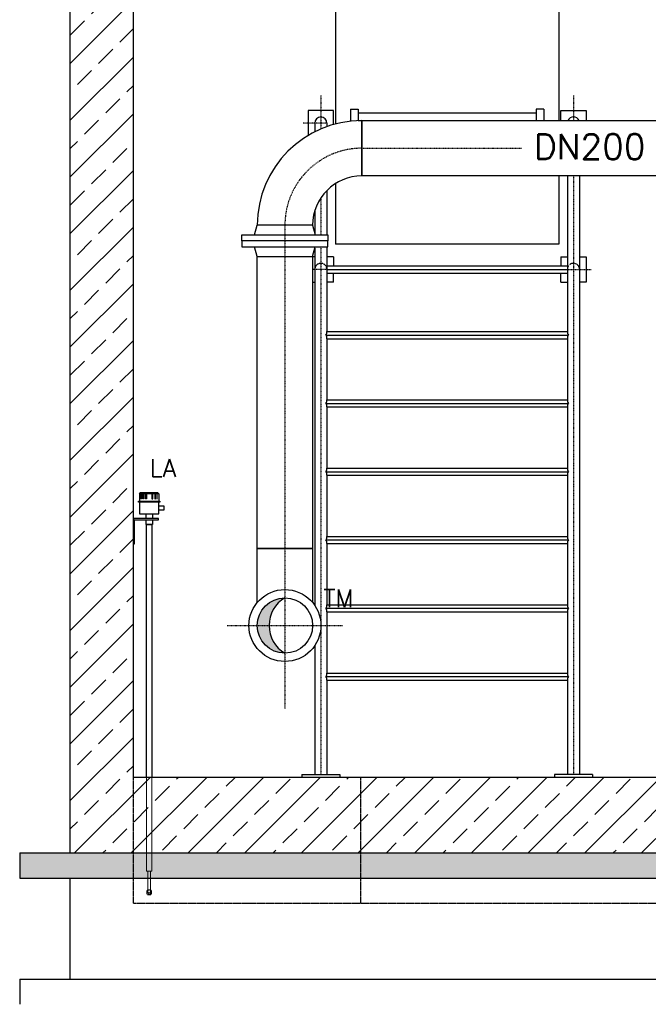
# Model space of a CAD drawing. Header units: millimetres. Extents: x -197187 to 231260338, y -45270 to 70505.
# Tile 56 of 85: x 71631 to 74120, y -41298 to -37399. Entities that reach past the tile are written whole.
import ezdxf
from ezdxf.enums import TextEntityAlignment as Align

# ---------------------------------------------------------------- set-up
doc = ezdxf.new("R2010")
doc.units = ezdxf.units.MM
doc.header["$LTSCALE"] = 0.5
doc.linetypes.add('DASHDOT', pattern=[1, 0.5, -0.25, 0, -0.25])
doc.linetypes.add('HIDDEN', pattern=[0.375, 0.25, -0.125])
for name, color, linetype in [('21', 7, 'Continuous'), ('41', 7, 'Continuous'), ('45', 7, 'Continuous'), ('P-MU150AUSL', 7, 'Continuous'), ('P-MU150EINL', 7, 'Continuous'), ('P-MU200AUSL', 7, 'Continuous')]:
    doc.layers.add(name, color=color, linetype=linetype)
doc.styles.add('ROMANS', font='ROMANS', dxfattribs={"height": 0.2})

msp = doc.modelspace()

# ---------------------------------------------------------------- hatches: boundary and pattern name
at = {"lineweight": 5}
h = msp.add_hatch(dxfattribs=at)
h.set_pattern_fill('ANSI33', color=256, scale=25)
h.set_pattern_definition([(45, (76826.18, -38189.1), (-112.253, 112.253), []), (45, (76938.43, -38189.1), (-112.253, 112.253), [79.375, -39.6875])])
h.paths.add_polyline_path([(71680.859, -35881.362), (71680.859, -35680.624), (81971.503, -35680.624), (81971.503, -35881.362), (77030.791, -35881.362), (77030.791, -36381.362), (76630.791, -36381.362), (76630.791, -35881.362)])
h.paths.add_polyline_path([(71830.791, -35901.362), (71850.791, -35881.362), (72060.791, -35881.362), (72080.791, -35901.362), (72080.791, -40397.563), (81580.791, -40397.563), (81580.791, -35901.362), (81600.791, -35881.362), (81810.791, -35881.362), (81830.791, -35901.362), (81830.791, -40697.563), (71830.791, -40697.563)])
h = msp.add_hatch(dxfattribs=at)
h.set_pattern_fill('ANSI36', color=256, scale=10)
h.set_pattern_definition([(45, (76830.79, -40747.563), (16.83798, 61.73926), [79.375, -15.875, 0, -15.875])])
h.paths.add_polyline_path([(71630.791, -40797.563), (82030.791, -40797.563), (82030.791, -40697.563), (71630.791, -40697.563)])
at = {"layer": '45', "linetype": 'Continuous', "ltscale": 10}
h = msp.add_hatch(color=256, dxfattribs=at)
h.dxf.hatch_style = 1
h.paths.add_polyline_path([(72618.044, -39797.563), (72571.241, -39797.563, 0.41421356), (72680.791, -39907.113, -0.26610766)])
h.paths.add_polyline_path([(72680.791, -39688.013, 0.41421356), (72571.241, -39797.563), (72618.044, -39797.563, -0.26610766)])

# ---------------------------------------------------------------- linework, layer by layer
for p, q in [((72105.242, -39275.67), (72108.242, -39272.67)), ((72105.242, -39275.67), (72105.242, -39304.602)), ((72181.242, -39275.67), (72105.242, -39275.67)), ((72178.242, -39272.67), (72108.242, -39272.67)), ((72110.873, -39275.67), (72112.605, -39272.67)), ((72112.768, -39275.67), (72114.5, -39272.67)), ((72117.995, -39275.67), (72118.798, -39272.67)), ((72121.169, -39275.67), (72121.973, -39272.67)), ((72138.242, -39272.67), (72138.242, -39275.67)), ((72148.242, -39272.67), (72148.242, -39275.67)), ((72165.316, -39275.67), (72164.512, -39272.67)), ((72168.49, -39275.67), (72167.687, -39272.67)), ((72173.717, -39275.67), (72171.985, -39272.67)), ((72175.612, -39275.67), (72173.88, -39272.67)), ((72181.242, -39275.67), (72178.242, -39272.67)), ((72181.242, -39275.67), (72181.242, -39304.602)), ((72129.792, -39355.044), (72129.792, -39373.544)), ((72129.792, -39378.544), (72129.792, -39397.463)), ((72156.692, -39355.044), (72156.692, -39373.544)), ((72156.692, -39378.544), (72156.692, -39397.463)), ((72156.692, -39397.463), (72129.792, -39397.463))]:
    msp.add_line(p, q)
at = {"linetype": 'HIDDEN', "lineweight": 9, "ltscale": 5}
for p, q in [((72132.492, -40770.942), (72132.492, -40397.563)), ((72153.992, -40770.942), (72153.992, -40397.563)), ((72132.492, -40770.942), (72153.992, -40770.942)), ((72134.492, -40859.581), (72134.492, -40848.988)), ((72138.242, -40843.581), (72135.664, -40846.159)), ((72138.242, -40850.581), (72138.242, -40858.285)), ((72138.242, -40858.285), (72143.242, -40863.581)), ((72148.242, -40858.285), (72143.242, -40863.581)), ((72148.242, -40843.581), (72150.821, -40846.159)), ((72148.242, -40850.581), (72148.242, -40858.285)), ((72151.992, -40859.581), (72151.992, -40848.988)), ((72147.992, -40863.581), (72138.492, -40863.581))]:
    msp.add_line(p, q, dxfattribs=at)
for points in [[(72110.873, -39275.67), (72112.768, -39275.67), (72112.768, -39296.348), (72110.873, -39296.348)], [(72117.995, -39275.67), (72121.169, -39275.67), (72121.169, -39296.348), (72117.995, -39296.348)], [(72128.291, -39272.67), (72132.612, -39272.67), (72132.612, -39296.348), (72128.291, -39296.348)], [(72158.194, -39272.67), (72153.873, -39272.67), (72153.873, -39296.348), (72158.194, -39296.348)], [(72168.49, -39275.67), (72165.316, -39275.67), (72165.316, -39296.348), (72168.49, -39296.348)], [(72175.612, -39275.67), (72173.717, -39275.67), (72173.717, -39296.348), (72175.612, -39296.348)], [(72185.742, -39309.394), (72100.742, -39309.394), (72100.742, -39304.602), (72185.742, -39304.602)], [(72181.242, -39309.394), (72105.242, -39309.394), (72105.242, -39355.044), (72181.242, -39355.044)], [(72181.242, -39324.021), (72200.817, -39324.021), (72200.817, -39340.417), (72181.242, -39340.417)]]:
    msp.add_lwpolyline(points, close=True)
for points in [[(72085.791, -39373.544), (72080.791, -39373.544), (72080.791, -39473.544), (72085.791, -39473.544), (72085.791, -39378.544), (72180.791, -39378.544), (72180.791, -39373.544), (72080.791, -39373.544), (72080.791, -39378.544)], [(72132.492, -40397.563), (72132.492, -39397.463), (72153.992, -39397.463), (72153.992, -40397.563)]]:
    msp.add_lwpolyline(points)
for points in [[(72138.242, -40770.942), (72138.242, -40850.581)], [(72148.242, -40850.581), (72148.242, -40770.942)]]:
    msp.add_lwpolyline(points, dxfattribs=at)
for centre, radius, start, end in [((72138.492, -40848.988), 4, 135, 180), ((72138.492, -40859.581), 4, 180, 270), ((72147.992, -40859.581), 4, 270, 0), ((72145.423, -40845.914), 4.33, 12.28861, 49.379252), ((72147.992, -40848.988), 4, 0, 45)]:
    msp.add_arc(centre, radius, start, end, dxfattribs=at)
at = {"linetype": 'HIDDEN', "lineweight": 9, "ltscale": 5, "extrusion": (0, 0, -1)}
msp.add_ellipse((72143.242, -40850.581), major_axis=(0, -6.286), ratio=0.79538887, dxfattribs=at)
at = {"layer": '21', "linetype": 'Continuous', "ltscale": 10}
for p, q in [((72880.791, -37277.563), (72880.791, -37811.531)), ((73765.791, -37277.563), (73765.791, -37798.013)), ((72873.291, -37758.008), (72773.291, -37758.008)), ((72773.291, -37758.008), (72773.291, -37856.62)), ((72873.291, -37813.57), (72873.291, -37758.008)), ((72940.791, -37752.563), (72940.791, -37800.463)), ((72940.791, -37752.563), (72970.791, -37752.563)), ((72970.791, -37752.563), (72970.791, -37798.285)), ((72970.791, -37767.563), (73675.791, -37767.563)), ((73705.791, -37752.563), (73675.791, -37752.563)), ((73675.791, -37752.563), (73675.791, -37798.013)), ((73705.791, -37752.563), (73705.791, -37798.013)), ((73705.791, -37752.563), (73705.791, -37798.013)), ((73773.291, -37758.008), (73873.291, -37758.008)), ((73773.291, -37798.013), (73773.291, -37758.008)), ((73873.291, -37758.008), (73873.291, -37798.013)), ((72799.141, -37808.008), (72799.141, -37842.41)), ((72847.441, -37808.008), (72847.441, -37821.781)), ((72970.791, -37797.563), (73675.791, -37797.563)), ((72880.791, -38047.713), (72880.791, -38287.563)), ((73765.791, -38017.113), (73765.791, -38287.563)), ((73799.141, -38017.113), (73799.141, -38633.421)), ((73847.441, -38017.113), (73847.441, -40387.563)), ((72847.441, -38074.505), (72847.441, -38250.563)), ((72799.141, -38154.576), (72799.141, -38245.406)), ((73765.791, -38287.563), (72880.791, -38287.563)), ((72799.141, -38303.721), (72799.141, -39718.194)), ((72847.441, -38298.563), (72847.441, -38633.421)), ((72799.141, -38337.563), (72790.341, -38337.563)), ((72873.291, -38337.563), (72847.441, -38337.563)), ((72873.291, -38337.563), (72873.291, -38373.421)), ((73773.291, -38337.563), (73773.291, -38373.421)), ((73773.291, -38337.563), (73799.141, -38337.563)), ((73847.441, -38337.563), (73873.291, -38337.563)), ((73873.291, -38337.563), (73873.291, -38437.563)), ((72842.867, -38373.421), (73803.715, -38373.421)), ((72847.441, -38387.563), (73799.141, -38387.563)), ((72847.441, -38401.705), (73799.141, -38401.705)), ((72873.291, -38437.563), (72873.291, -38401.705)), ((73773.291, -38437.563), (73773.291, -38401.705)), ((72790.341, -38437.563), (72799.141, -38437.563)), ((72873.291, -38437.563), (72847.441, -38437.563)), ((73773.291, -38437.563), (73799.141, -38437.563)), ((73873.291, -38437.563), (73847.441, -38437.563)), ((72847.441, -38633.421), (73799.141, -38633.421)), ((72842.867, -38647.563), (73803.715, -38647.563)), ((72847.441, -38661.705), (73799.141, -38661.705)), ((72847.441, -38661.705), (72847.441, -38903.871)), ((73799.141, -38661.705), (73799.141, -38903.871)), ((72847.441, -38903.871), (73799.141, -38903.871)), ((72842.867, -38918.013), (73803.715, -38918.013)), ((72847.441, -38932.155), (73799.141, -38932.155)), ((72847.441, -38932.155), (72847.441, -39174.321)), ((73799.141, -38932.155), (73799.141, -39174.321)), ((72847.441, -39174.321), (73799.141, -39174.321)), ((72842.867, -39188.463), (73803.715, -39188.463)), ((72847.441, -39202.605), (73799.141, -39202.605)), ((72847.441, -39202.605), (72847.441, -39444.771)), ((73799.141, -39202.605), (73799.141, -39444.771)), ((72847.441, -39444.771), (73799.141, -39444.771)), ((72842.867, -39458.913), (73803.715, -39458.913)), ((72847.441, -39473.055), (73799.141, -39473.055)), ((72847.441, -39473.055), (72847.441, -39715.221)), ((73799.141, -39473.055), (73799.141, -39715.221)), ((72842.867, -39729.363), (73803.715, -39729.363)), ((72847.441, -39715.221), (73799.141, -39715.221)), ((72847.441, -39743.505), (73799.141, -39743.505)), ((72847.441, -39743.505), (72847.441, -39985.671)), ((73799.141, -39743.505), (73799.141, -39985.671)), ((72799.141, -39876.933), (72799.141, -40387.563)), ((72842.867, -39999.813), (73803.715, -39999.813)), ((72847.441, -39985.671), (73799.141, -39985.671)), ((72847.441, -40013.955), (73799.141, -40013.955)), ((72847.441, -40013.955), (72847.441, -40387.563)), ((73799.141, -40013.955), (73799.141, -40387.563)), ((72748.291, -40387.563), (72748.291, -40397.563)), ((72898.291, -40387.563), (72898.291, -40397.563)), ((73748.291, -40387.563), (73748.291, -40397.563)), ((73898.291, -40387.563), (73898.291, -40397.563)), ((72080.791, -40397.563), (81580.791, -40397.563)), ((71630.791, -40697.563), (82030.791, -40697.563)), ((71630.791, -40797.563), (82030.791, -40797.563))]:
    msp.add_line(p, q, dxfattribs=at)
at = {"layer": '21', "linetype": 'DASHDOT', "ltscale": 10}
for p, q in [((72823.291, -37699.214), (72823.291, -37831.19)), ((73823.291, -37699.214), (73823.291, -37798.013)), ((72847.441, -37808.008), (72752.724, -37808.008)), ((73823.291, -38017.113), (73823.291, -40387.563)), ((72823.291, -38103.961), (72823.291, -38250.563)), ((72823.291, -38298.563), (72823.291, -40387.563)), ((72847.441, -38387.563), (72790.341, -38387.563)), ((73799.141, -38387.563), (73893.858, -38387.563))]:
    msp.add_line(p, q, dxfattribs=at)
at = {"layer": '21', "linetype": 'HIDDEN', "ltscale": 10}
for p, q in [((72980.791, -40897.563), (72980.791, -40397.563)), ((72080.791, -40897.563), (81580.791, -40897.563))]:
    msp.add_line(p, q, dxfattribs=at)
at = {"layer": '21', "linetype": 'Continuous'}
msp.add_line((71630.791, -41197.563), (82030.791, -41197.563), dxfattribs=at)
at = {"layer": '21', "linetype": 'Continuous', "ltscale": 10}
for centre, radius, start, end in [((72823.291, -37808.008), 24.15, 0, 180), ((73823.291, -37808.008), 24.15, 24.447496, 155.552504), ((72827.967, -38634.934), 19.533, 319.714411, 4.440644), ((73818.615, -38634.934), 19.533, 175.559356, 220.285589), ((72827.967, -38660.193), 19.533, 355.559356, 40.285589), ((73818.615, -38660.193), 19.533, 139.714411, 184.440644), ((72827.967, -38905.384), 19.533, 319.714411, 4.440644), ((73818.615, -38905.384), 19.533, 175.559356, 220.285589), ((72827.967, -38930.643), 19.533, 355.559356, 40.285589), ((73818.615, -38930.643), 19.533, 139.714411, 184.440644), ((72827.967, -39175.834), 19.533, 319.714411, 4.440644), ((73818.615, -39175.834), 19.533, 175.559356, 220.285589), ((72827.967, -39201.093), 19.533, 355.559356, 40.285589), ((73818.615, -39201.093), 19.533, 139.714411, 184.440644), ((72827.967, -39446.284), 19.533, 319.714411, 4.440644), ((73818.615, -39446.284), 19.533, 175.559356, 220.285589), ((72827.967, -39471.543), 19.533, 355.559356, 40.285589), ((73818.615, -39471.543), 19.533, 139.714411, 184.440644), ((72827.967, -39716.734), 19.533, 319.714411, 4.440644), ((72827.967, -39741.993), 19.533, 355.559356, 40.285589), ((73818.615, -39716.734), 19.533, 175.559356, 220.285589), ((73818.615, -39741.993), 19.533, 139.714411, 184.440644), ((72827.967, -39987.184), 19.533, 319.714411, 4.440644), ((72827.967, -40012.443), 19.533, 355.559356, 40.285589), ((73818.615, -39987.184), 19.533, 175.559356, 220.285589), ((73818.615, -40012.443), 19.533, 139.714411, 184.440644)]:
    msp.add_arc(centre, radius, start, end, dxfattribs=at)
at = {"layer": '21', "linetype": 'HIDDEN', "ltscale": 10}
for centre in [(72823.291, -38387.563), (73823.291, -38387.563)]:
    msp.add_arc(centre, 24.15, 0, 180, dxfattribs=at)
at = {"layer": '41', "linetype": 'Continuous', "ltscale": 10}
for p, q in [((71830.791, -40697.563), (71830.791, -35901.362)), ((72080.791, -40397.563), (72080.791, -35901.362)), ((72748.291, -40387.563), (72898.291, -40387.563)), ((73898.291, -40387.563), (73748.291, -40387.563)), ((71630.791, -40697.563), (71630.791, -40797.563)), ((71830.791, -41197.563), (71830.791, -40797.563)), ((71630.791, -41197.563), (71630.791, -41297.563))]:
    msp.add_line(p, q, dxfattribs=at)
at = {"layer": '41', "linetype": 'HIDDEN', "ltscale": 10}
msp.add_line((72080.791, -40897.563), (72080.791, -40397.563), dxfattribs=at)
at = {"layer": '45', "linetype": 'Continuous', "ltscale": 10}
for p, q in [((72985.791, -37798.013), (72985.791, -38017.113)), ((72561.059, -38250.563), (72571.241, -38212.563)), ((72790.341, -38212.563), (72571.241, -38212.563)), ((72790.341, -38212.563), (72800.523, -38250.563)), ((72571.241, -38336.563), (72561.059, -38298.563)), ((72790.341, -38336.563), (72800.523, -38298.563)), ((72571.241, -38336.563), (72790.341, -38336.563))]:
    msp.add_line(p, q, dxfattribs=at)
at = {"layer": '45', "linetype": 'DASHDOT', "ltscale": 10}
for p, q in [((72985.791, -37907.563), (73617.13, -37907.563)), ((72680.791, -38212.563), (72680.791, -40126.826))]:
    msp.add_line(p, q, dxfattribs=at)
at = {"layer": '45', "linetype": 'Continuous', "ltscale": 10}
for points in [[(72985.791, -37798.013), (74338.611, -37798.013), (74338.611, -38017.113), (72985.791, -38017.113)], [(72510.791, -38250.563), (72850.791, -38250.563), (72850.791, -38274.563), (72510.791, -38274.563)], [(72510.791, -38298.563), (72850.791, -38298.563), (72850.791, -38274.563), (72510.791, -38274.563)], [(72571.241, -38336.563), (72790.341, -38336.563), (72790.341, -39492.563), (72571.241, -39492.563)]]:
    msp.add_lwpolyline(points, close=True, dxfattribs=at)
msp.add_lwpolyline([(72571.241, -39706.431), (72571.241, -39492.563), (72790.341, -39492.563), (72790.341, -39706.431)], dxfattribs=at)
for radius in [142.5, 109.55]:
    msp.add_circle((72680.791, -39797.563), radius, dxfattribs=at)
for centre, radius, start, end in [((72985.791, -38212.563), 414.55, 90, 180), ((72985.791, -38212.563), 195.45, 90, 180), ((72745.048, -39797.563), 127.005, 120.393958, 239.606042)]:
    msp.add_arc(centre, radius, start, end, dxfattribs=at)
at = {"layer": '45', "linetype": 'DASHDOT', "ltscale": 10}
msp.add_arc((72985.791, -38212.563), 305, 90, 180, dxfattribs=at)
at = {"layer": 'P-MU150EINL', "linetype": 'DASHDOT', "ltscale": 10}
msp.add_line((72452.744, -39797.563), (72908.838, -39797.563), dxfattribs=at)

# ---------------------------------------------------------------- texts
at = {"layer": 'P-MU150AUSL', "linetype": 'Continuous', "ltscale": 10, "style": 'ROMANS'}
msp.add_text('DN200', height=100, dxfattribs=at).set_placement((74108.139, -37951.236), align=Align.RIGHT)
msp.add_text('LA', height=70, dxfattribs=at).set_placement((72145.72, -39209.144))
at = {"layer": 'P-MU200AUSL', "linetype": 'Continuous', "ltscale": 10, "style": 'ROMANS'}
msp.add_text('TM', height=70, dxfattribs=at).set_placement((72833.081, -39725.062))

doc.saveas('drawing.dxf')
